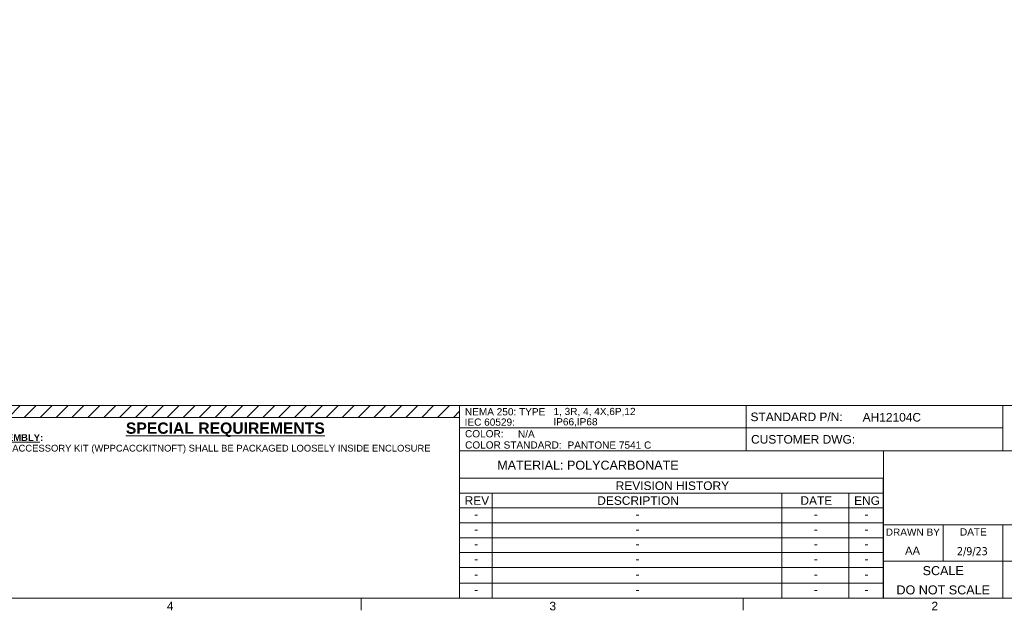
# Model space of a CAD drawing. Header units: inches. Extents: x 0 to 110, y 2 to 70.
# Tile 72 of 129: x 57 to 92, y 3 to 24. Entities that reach past the tile are written whole.
import ezdxf
from ezdxf.enums import TextEntityAlignment as Align

# ---------------------------------------------------------------- set-up
doc = ezdxf.new("R2010")
doc.units = ezdxf.units.IN
doc.header["$LTSCALE"] = 3.25
doc.header["$MEASUREMENT"] = 0
for name, color, linetype, lineweight in [('Border (ANSI)', 7, 'Continuous', 9), ('Hatch (ANSI)', 7, 'Continuous', 9), ('Symbol (ANSI)', 7, 'Continuous', 13), ('TITLE', 7, 'Continuous', 9), ('Title (ANSI)', 7, 'Continuous', 9)]:
    doc.layers.add(name, color=color, linetype=linetype, lineweight=lineweight)
doc.styles.add('Note Text (ANSI)', font='arial.ttf')
doc.styles.add('Text Style10', font='arial.ttf')
doc.styles.add('Text Style46', font='arial.ttf')
doc.styles.add('Text Style5', font='arial.ttf')
doc.styles.add('Text Style63', font='arial.ttf')
doc.styles.add('Text Style74', font='tahoma.ttf')
doc.styles.add('Text Style77', font='arial.ttf')

# ---------------------------------------------------------------- blocks, each defined once
blk = doc.blocks.new('Borders Default Border')
at = {"layer": 'Border (ANSI)'}
for p, q in [((21.25, 1), (21.25, 0.865)), ((25.5, 1), (25.5, 0.865))]:
    blk.add_line(p, q, dxfattribs=at)
at = {"layer": 'Border (ANSI)', "flags": 128}
blk.add_lwpolyline([(0.5, 1), (0.5, 21), (33.5, 21), (33.5, 1), (0.5, 1)], dxfattribs=at)
at = {"layer": 'Border (ANSI)', "char_height": 0.095, "attachment_point": 7, "style": 'Note Text (ANSI)'}
for s, insert in [('4', (19.09, 0.865)), ('3', (23.344, 0.863)), ('2', (27.592, 0.865))]:
    blk.add_mtext(s, dxfattribs=dict(at, insert=insert))
blk = doc.blocks.new('REVISION HISTORY')
at = {"layer": 'Symbol (ANSI)'}
for p, q in [((22.344, 2.332), (27.057, 2.332)), ((22.344, 2.332), (22.344, 2.167)), ((27.057, 2.332), (27.057, 2.167)), ((22.344, 2.167), (27.057, 2.167)), ((22.344, 2.167), (22.344, 2.002)), ((22.709, 2.167), (22.709, 2.002)), ((25.929, 2.167), (25.929, 2.002)), ((26.674, 2.167), (26.674, 2.002)), ((27.057, 2.167), (27.057, 2.002)), ((22.344, 2.002), (27.057, 2.002)), ((22.344, 2.002), (22.344, 1)), ((22.709, 2.002), (22.709, 1)), ((25.929, 2.002), (25.929, 1)), ((26.674, 2.002), (26.674, 1)), ((27.057, 2.002), (27.057, 1)), ((22.344, 1.837), (27.057, 1.837)), ((22.344, 1.671), (27.057, 1.671)), ((22.344, 1.506), (27.057, 1.506)), ((22.344, 1.341), (27.057, 1.341)), ((22.344, 1.165), (27.057, 1.165)), ((22.344, 1), (27.057, 1))]:
    blk.add_line(p, q, dxfattribs=at)
at = {"layer": 'Symbol (ANSI)', "char_height": 0.095, "attachment_point": 7, "style": 'Note Text (ANSI)'}
for s, insert in [('REVISION HISTORY', (24.081, 2.2)), ('REV', (22.401, 2.037)), ('DESCRIPTION', (23.876, 2.035)), ('DATE', (26.135, 2.037)), ('ENG', (26.732, 2.035)), ('-', (22.508, 1.885)), ('-', (24.301, 1.885)), ('-', (26.283, 1.885)), ('-', (26.847, 1.885)), ('-', (22.508, 1.72)), ('-', (24.301, 1.72)), ('-', (26.283, 1.72)), ('-', (26.847, 1.72)), ('-', (22.508, 1.555)), ('-', (24.301, 1.555)), ('-', (26.283, 1.555)), ('-', (26.847, 1.555)), ('-', (22.508, 1.389)), ('-', (24.301, 1.389)), ('-', (26.283, 1.389)), ('-', (26.847, 1.389)), ('-', (22.508, 1.219)), ('-', (24.301, 1.219)), ('-', (26.283, 1.219)), ('-', (26.847, 1.219)), ('-', (22.508, 1.048)), ('-', (24.301, 1.048)), ('-', (26.283, 1.048)), ('-', (26.847, 1.048))]:
    blk.add_mtext(s, dxfattribs=dict(at, insert=insert))
blk = doc.blocks.new('Title Blocks Stahlin Title Block - D-Size')
at = {"layer": 'Hatch (ANSI)'}
h = blk.add_hatch(dxfattribs=at)
h.set_pattern_fill('ANSI31', style=0)
h.paths.add_polyline_path([(14.227, 11.712), (8.777, 11.712), (8.777, 9.571), (8.91, 9.571), (8.91, 11.579), (14.227, 11.579)])
at = {"layer": 'Border (ANSI)', "color": 7}
for p, q in [((25.383, 11.712), (14.227, 11.712)), ((14.227, 11.712), (14.227, 9.571)), ((18.94, 11.206), (18.94, 9.571))]:
    blk.add_line(p, q, dxfattribs=at)
at = {"layer": 'TITLE', "color": 7}
for p, q in [((20.27, 11.463), (14.227, 11.463)), ((25.383, 11.206), (14.227, 11.206)), ((18.94, 10.902), (14.227, 10.902)), ((25.383, 10.384), (18.94, 10.384)), ((25.383, 9.982), (18.94, 9.982))]:
    blk.add_line(p, q, dxfattribs=at)
at = {"layer": 'Title (ANSI)'}
for p, q in [((14.227, 11.712), (8.777, 11.712)), ((14.227, 11.579), (14.227, 11.712)), ((17.416, 11.206), (17.416, 11.712)), ((14.227, 11.579), (8.91, 11.579)), ((14.227, 11.463), (20.27, 11.463)), ((25.383, 11.206), (14.227, 11.206)), ((14.227, 10.902), (18.94, 10.902)), ((18.94, 10.384), (25.383, 10.384)), ((25.383, 9.982), (18.94, 9.982))]:
    blk.add_line(p, q, dxfattribs=at)
at = {"layer": 'Title (ANSI)', "color": 7}
for p, q in [((20.27, 11.712), (20.27, 11.206)), ((19.606, 10.384), (19.606, 9.982)), ((20.27, 10.384), (20.27, 9.571))]:
    blk.add_line(p, q, dxfattribs=at)
at = {"layer": 'TITLE', "color": 7, "style": 'Text Style10'}
blk.add_text('MATERIAL: POLYCARBONATE', height=0.1, dxfattribs=at).set_placement((14.646, 10.998))
at = {"layer": 'TITLE', "color": 7}
for s, height, style, p in [('DRAWN BY', 0.08, 'Text Style63', (19.268, 10.264)), ('DATE', 0.08, 'Text Style63', (19.941, 10.266)), ('SCALE', 0.1, 'Text Style10', (19.606, 9.826))]:
    blk.add_text(s, height=height, dxfattribs=dict(at, style=style)).set_placement(p, align=Align.CENTER)
at = {"layer": 'TITLE', "color": 7, "style": 'Text Style5'}
blk.add_attdef('<CUSTOMER>', text='', height=0.12, dxfattribs=at).set_placement((20.725, 10.034), align=Align.BOTTOM_LEFT)
for tag, p in [('<DWG_NO>_001', (24.41, 10.034)), ('<DESCRIPTION>_001', (20.69, 9.604)), ('<PART_NUMBER>_001', (23.562, 9.611))]:
    blk.add_attdef(tag, p, '', height=0.12, dxfattribs=at)
at = {"layer": 'Title (ANSI)', "attachment_point": 1, "style": 'Note Text (ANSI)'}
for s, insert, char_height in [('\\fArial|b0|i0;{\\H0.0800;NEMA 250: TYPE}', (14.287, 11.681), 0.08), ('STANDARD P/N:', (17.463, 11.632), 0.095), ('\\fArial|b1|i0;{\\H0.1250;\\LSPECIAL REQUIREMENTS}', (10.517, 11.522), 0.125), ('\\fArial|b0|i0;{\\H0.0800;IEC 60529:}', (14.284, 11.566), 0.08)]:
    blk.add_mtext(s, dxfattribs=dict(at, insert=insert, char_height=char_height))
at = {"layer": 'Title (ANSI)', "insert": (8.98, 11.392), "char_height": 0.075, "attachment_point": 1, "line_spacing_factor": 0.944221, "style": 'Note Text (ANSI)'}
blk.add_mtext('\\fArial|b1|i0;{\\H0.0750;\\LASSEMBLY}\\l\\fArial|b1|i0;{\\H0.0750;:\\P}\\fArial|b0|i0;{\\H0.0750;1. (1) ACCESSORY KIT (WPPCACCKITNOFT) SHALL BE PACKAGED LOOSELY INSIDE ENCLOSURE\\P}', dxfattribs=at)
at = {"layer": 'Title (ANSI)', "style": 'Note Text (ANSI)'}
for s, insert, char_height, width, attachment_point in [('\\fArial|b0|i0;{\\H0.0800;COLOR:}', (14.288, 11.437), 0.08, 0.53153, 1), ('\\fArial|b0|i0;{\\H0.0800;N/A}', (14.877, 11.434), 0.08, 2.49406, 1), ('\\fArial|b0|i0;{\\H0.0800;COLOR STANDARD:}', (14.289, 11.312), 0.08, 1.11983, 1), ('\\fArial|b0|i0;{\\H0.0800;PANTONE 7541 C}', (15.428, 11.311), 0.08, 1.97212, 1), ('CUSTOMER DWG:', (17.469, 11.382), 0.095, 1.3473, 1), ('\\fArial|b0|i0;{\\H0.1000;DO NOT SCALE}', (19.606, 9.712), 0.1, 1.17825, 2)]:
    blk.add_mtext(s, dxfattribs=dict(at, insert=insert, char_height=char_height, width=width, attachment_point=attachment_point))
at = {"layer": 'Title (ANSI)'}
for tag, p, height, style in [('NEMA_RATING_001', (15.272, 11.604), 0.08, 'Text Style63'), ('STANDARD_P/N_001', (18.71, 11.533), 0.095, 'Note Text (ANSI)'), ('IEC_RATING_001', (15.271, 11.49), 0.08, 'Text Style63'), ('<DRAWN_BY>_001', (19.181, 10.052), 0.09, 'Text Style46'), ('DATE_001', (19.759, 10.048), 0.09, 'Text Style74'), ('YEAR_001', (7.475, 9.587), 0.063, 'Text Style77')]:
    blk.add_attdef(tag, p, '', height=height, dxfattribs=dict(at, style=style))
at = {"layer": 'Title (ANSI)', "style": 'Note Text (ANSI)'}
blk.add_attdef('CUSTOMER_DWG', text='', height=0.095, dxfattribs=at).set_placement((18.71, 11.383), align=Align.TOP_LEFT)

msp = doc.modelspace()

# ---------------------------------------------------------------- block references
at = {"xscale": 3.25, "yscale": 3.25, "zscale": 3.25}
msp.add_blockref('Borders Default Border', (0, 0), dxfattribs=at)
ref = msp.add_blockref('Title Blocks Stahlin Title Block - D-Size', (26.3807, -27.8544), dxfattribs=dict(xscale=3.25, yscale=3.25, zscale=3.25))
ref.add_attrib('DATE_001', '2/9/23', (90.5979, 4.8003), dxfattribs={"layer": 'Title (ANSI)', "height": 0.2925, "style": 'Text Style74'})
ref.add_attrib('<DRAWN_BY>_001', 'AA', (88.7189, 4.8147), dxfattribs={"layer": 'Title (ANSI)', "height": 0.29248, "style": 'Text Style46'})
ref.add_attrib('STANDARD_P/N_001', 'AH12104C', (87.1882, 9.6263), dxfattribs={"layer": 'Title (ANSI)', "height": 0.30875, "style": 'Note Text (ANSI)'})
ref.add_attrib('NEMA_RATING_001', '1, 3R, 4, 4X,6P,12', (76.0134, 9.8592), dxfattribs={"layer": 'Title (ANSI)', "height": 0.26, "style": 'Text Style63'})
ref.add_attrib('IEC_RATING_001', 'IP66,IP68', (76.012, 9.4877), dxfattribs={"layer": 'Title (ANSI)', "height": 0.26, "style": 'Text Style63'})
at = {"layer": 'Symbol (ANSI)', "xscale": 3.25, "yscale": 3.25, "zscale": 3.25}
msp.add_blockref('REVISION HISTORY', (0, 0), dxfattribs=at)

doc.saveas('drawing.dxf')
